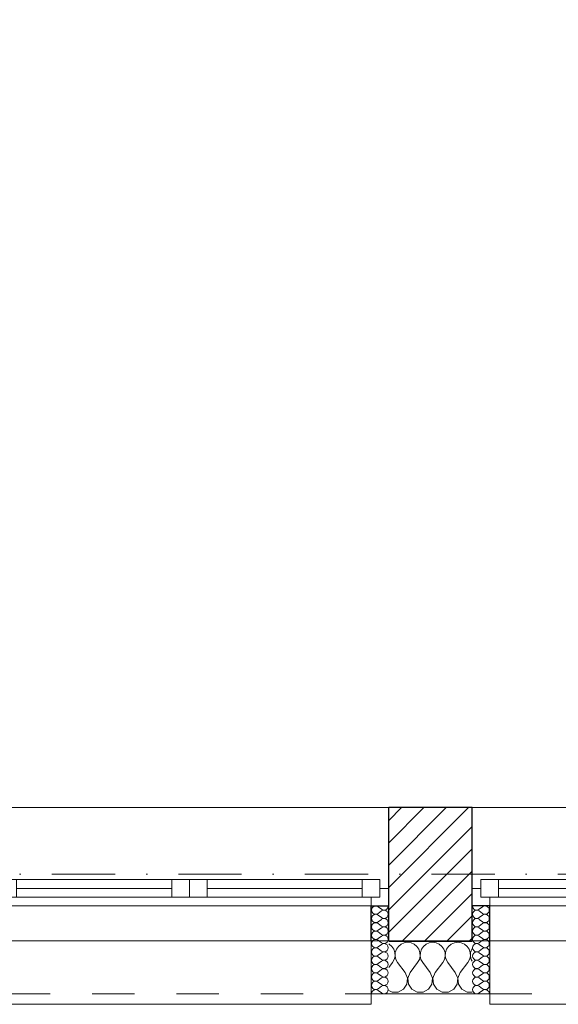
# Model space of a CAD drawing. Header units: millimetres. Extents: x 172139 to 266886, y 89525 to 138225.
# Tile 53 of 72: x 213468 to 215000, y 106825 to 109628. Entities that reach past the tile are written whole.
import ezdxf

# ---------------------------------------------------------------- set-up
doc = ezdxf.new("R2010")
doc.units = ezdxf.units.MM
doc.header["$MEASUREMENT"] = 0
doc.linetypes.add('Kropki i Kreski', pattern=[360, 180, -90, 0, -90])
doc.linetypes.add('Przerywana', pattern=[240, 120, -120])
for name, color, linetype in [('Konstrukcja - Siatki mod', 7, 'Continuous'), ('KR_INW', 7, 'Continuous'), ('NAPIS_SODON', 7, 'Continuous'), ('Okna ArchiCADa', 7, 'Continuous')]:
    doc.layers.add(name, color=color, linetype=linetype)
doc.layers.add('Konstrukcja - Siatki mod_Nr_pióra__48', color=7, linetype='Continuous', lineweight=15, true_color=0xa80f02)
doc.layers.add('KR_INW_Nr_pióra__102', color=7, linetype='Continuous', lineweight=5, true_color=0xcccccc)
for name, color, linetype, lineweight in [('KR_INW_Nr_pióra__101', 252, 'Continuous', 5), ('KR_INW_Nr_pióra__27', 7, 'Continuous', 25), ('KR_INW_Nr_pióra__47', 7, 'Continuous', 15), ('NAPIS_SODON_Nr_pióra__1', 7, 'Continuous', 13), ('Okna ArchiCADa_Nr_pióra__1', 7, 'Continuous', 13), ('Okna ArchiCADa_Nr_pióra__27', 7, 'Continuous', 25)]:
    doc.layers.add(name, color=color, linetype=linetype, lineweight=lineweight)

# ---------------------------------------------------------------- blocks, each defined once
blk = doc.blocks.new('Strop_1', base_point=(179225, 121523.3))
at = {"layer": 'NAPIS_SODON_Nr_pióra__1', "linetype": 'Continuous', "flags": 128}
blk.add_lwpolyline([(179225, 121523.3), (179225.9, 107003.8), (250898.3, 107008.3), (250897.4, 121527.8)], close=True, dxfattribs=at)
blk = doc.blocks.new('*X163')
at = {"layer": 'KR_INW_Nr_pióra__102', "linetype": 'Continuous'}
for p, q in [((214518.8, 106996.2), (214517.5, 106996.8)), ((214526.4, 106989.9), (214518.8, 106996.2)), ((214531.9, 106981.8), (214526.4, 106989.9)), ((214535.1, 106972.5), (214531.9, 106981.8)), ((214539.5, 106981.8), (214536.3, 106972.5)), ((214545.1, 106989.9), (214539.5, 106981.8)), ((214552.7, 106996.2), (214545.1, 106989.9)), ((214561.7, 107000.2), (214552.7, 106996.2)), ((214571.4, 107001.6), (214561.7, 107000.2)), ((214581.2, 107000.2), (214571.4, 107001.6)), ((214590.2, 106996.2), (214581.2, 107000.2)), ((214597.8, 106989.9), (214590.2, 106996.2)), ((214603.4, 106981.8), (214597.8, 106989.9)), ((214606.5, 106972.5), (214603.4, 106981.8)), ((214610.9, 106981.8), (214607.8, 106972.5)), ((214616.5, 106989.9), (214610.9, 106981.8)), ((214624.1, 106996.2), (214616.5, 106989.9)), ((214633.1, 107000.2), (214624.1, 106996.2)), ((214642.9, 107001.6), (214633.1, 107000.2)), ((214652.6, 107000.2), (214642.9, 107001.6)), ((214661.6, 106996.2), (214652.6, 107000.2)), ((214669.2, 106989.9), (214661.6, 106996.2)), ((214674.8, 106981.8), (214669.2, 106989.9)), ((214677.9, 106972.5), (214674.8, 106981.8)), ((214682.3, 106981.8), (214679.2, 106972.5)), ((214687.9, 106989.9), (214682.3, 106981.8)), ((214695.5, 106996.2), (214687.9, 106989.9)), ((214704.5, 107000.2), (214695.5, 106996.2)), ((214714.3, 107001.6), (214704.5, 107000.2)), ((214724, 107000.2), (214714.3, 107001.6)), ((214733.1, 106996.2), (214724, 107000.2)), ((214740.6, 106989.9), (214733.1, 106996.2)), ((214746.2, 106981.8), (214740.6, 106989.9)), ((214749.4, 106972.5), (214746.2, 106981.8)), ((214753.8, 106981.8), (214750.6, 106972.5)), ((214755.1, 106983.7), (214753.8, 106981.8)), ((214528.6, 106944.4), (214533.3, 106953.1)), ((214533.3, 106953.1), (214535.6, 106962.6)), ((214535.6, 106962.6), (214535.1, 106972.5)), ((214536.3, 106972.5), (214535.9, 106962.6)), ((214535.9, 106962.6), (214538.1, 106953.1)), ((214538.1, 106953.1), (214542.9, 106944.4)), ((214600, 106944.4), (214604.8, 106953.1)), ((214604.8, 106953.1), (214607, 106962.6)), ((214607, 106962.6), (214606.5, 106972.5)), ((214607.8, 106972.5), (214607.3, 106962.6)), ((214607.3, 106962.6), (214609.5, 106953.1)), ((214609.5, 106953.1), (214614.3, 106944.4)), ((214671.4, 106944.4), (214676.2, 106953.1)), ((214676.2, 106953.1), (214678.4, 106962.6)), ((214678.4, 106962.6), (214677.9, 106972.5)), ((214679.2, 106972.5), (214678.7, 106962.6)), ((214678.7, 106962.6), (214680.9, 106953.1)), ((214680.9, 106953.1), (214685.7, 106944.4)), ((214742.9, 106944.4), (214747.6, 106953.1)), ((214747.6, 106953.1), (214749.9, 106962.6)), ((214749.9, 106962.6), (214749.4, 106972.5)), ((214750.6, 106972.5), (214750.1, 106962.6)), ((214750.1, 106962.6), (214752.4, 106953.1)), ((214752.4, 106953.1), (214755.1, 106948.2)), ((214517.5, 106929.7), (214528.6, 106944.4)), ((214564.3, 106915.9), (214542.9, 106944.4)), ((214578.6, 106915.9), (214600, 106944.4)), ((214635.7, 106915.9), (214614.3, 106944.4)), ((214650, 106915.9), (214671.4, 106944.4)), ((214707.1, 106915.9), (214685.7, 106944.4)), ((214721.4, 106915.9), (214742.9, 106944.4)), ((214571, 106899.8), (214564.3, 106915.9)), ((214569.4, 106882.5), (214571, 106899.8)), ((214578.6, 106915.9), (214571.8, 106899.8)), ((214571.8, 106899.8), (214573.5, 106882.5)), ((214642.4, 106899.8), (214635.7, 106915.9)), ((214640.8, 106882.5), (214642.4, 106899.8)), ((214650, 106915.9), (214643.3, 106899.8)), ((214643.3, 106899.8), (214644.9, 106882.5)), ((214713.9, 106899.8), (214707.1, 106915.9)), ((214712.2, 106882.5), (214713.9, 106899.8)), ((214721.4, 106915.9), (214714.7, 106899.8)), ((214714.7, 106899.8), (214716.3, 106882.5)), ((214517.5, 106864.9), (214527, 106859.8)), ((214544.4, 106859.8), (214559.7, 106868)), ((214559.7, 106868), (214569.4, 106882.5)), ((214573.5, 106882.5), (214583.1, 106868)), ((214583.1, 106868), (214598.4, 106859.8)), ((214615.8, 106859.8), (214631.2, 106868)), ((214631.2, 106868), (214640.8, 106882.5)), ((214644.9, 106882.5), (214654.5, 106868)), ((214654.5, 106868), (214669.9, 106859.8)), ((214687.3, 106859.8), (214702.6, 106868)), ((214702.6, 106868), (214712.2, 106882.5)), ((214716.3, 106882.5), (214726, 106868)), ((214726, 106868), (214741.3, 106859.8)), ((214527, 106859.8), (214544.4, 106859.8)), ((214598.4, 106859.8), (214615.8, 106859.8)), ((214669.9, 106859.8), (214687.3, 106859.8)), ((214741.3, 106859.8), (214755.1, 106859.8))]:
    blk.add_line(p, q, dxfattribs=at)
blk = doc.blocks.new('*X202')
at = {"layer": 'KR_INW_Nr_pióra__102', "linetype": 'Continuous'}
for p, q in [((214497.3, 107095.6), (214487.7, 107102.8)), ((214497.3, 107090.9), (214487.7, 107083.7)), ((214497.3, 107071.8), (214487.7, 107079)), ((214497.3, 107067), (214487.7, 107059.9)), ((214497.3, 107048), (214487.7, 107055.1)), ((214497.3, 107043.2), (214487.7, 107036.1)), ((214497.3, 107024.2), (214487.7, 107031.3)), ((214497.3, 107019.4), (214487.7, 107012.3)), ((214497.3, 107000.4), (214487.7, 107007.5)), ((214497.3, 106995.6), (214487.7, 106988.5)), ((214497.3, 106976.6), (214487.7, 106983.7)), ((214497.3, 106971.8), (214487.7, 106964.7)), ((214497.3, 106952.8), (214487.7, 106959.9)), ((214497.3, 106948), (214487.7, 106940.9)), ((214497.3, 106929), (214487.7, 106936.1)), ((214497.3, 106924.2), (214487.7, 106917)), ((214497.3, 106905.1), (214487.7, 106912.3)), ((214497.3, 106900.4), (214487.7, 106893.2)), ((214497.3, 106881.3), (214487.7, 106888.5)), ((214497.3, 106876.6), (214487.7, 106869.4)), ((214497.3, 106857.5), (214487.7, 106864.7))]:
    blk.add_line(p, q, dxfattribs=at)
for centre, start, end in [((214480.6, 107093.2), 53.1301, 180), ((214480.6, 107093.2), 180, 306.8699), ((214504.4, 107105.1), 233.1301, 0), ((214504.4, 107081.3), 233.1301, 126.8699), ((214480.6, 107069.4), 53.1301, 180), ((214480.6, 107069.4), 180, 306.8699), ((214504.4, 107057.5), 233.1301, 126.8699), ((214480.6, 107045.6), 53.1301, 180), ((214480.6, 107045.6), 180, 306.8699), ((214480.6, 107021.8), 53.1301, 180), ((214504.4, 107033.7), 233.1301, 126.8699), ((214480.6, 107021.8), 180, 306.8699), ((214480.6, 106998), 53.1301, 180), ((214504.4, 107009.9), 233.1301, 126.8699), ((214480.6, 106998), 180, 306.8699), ((214480.6, 106974.2), 53.1301, 180), ((214480.6, 106974.2), 180, 306.8699), ((214504.4, 106986.1), 233.1301, 126.8699), ((214504.4, 106962.3), 233.1301, 126.8699), ((214480.6, 106950.4), 53.1301, 180), ((214480.6, 106950.4), 180, 306.8699), ((214504.4, 106938.5), 233.1301, 126.8699), ((214480.6, 106926.6), 53.1301, 180), ((214480.6, 106926.6), 180, 306.8699), ((214504.4, 106914.7), 233.1301, 126.8699), ((214480.6, 106902.8), 53.1301, 180), ((214480.6, 106902.8), 180, 306.8699), ((214480.6, 106879), 53.1301, 180), ((214504.4, 106890.9), 233.1301, 126.8699), ((214480.6, 106879), 180, 306.8699), ((214480.6, 106855.1), 53.1301, 180), ((214504.4, 106867), 233.1301, 126.8699)]:
    blk.add_arc(centre, 11.9, start, end, dxfattribs=at)
blk = doc.blocks.new('*X203')
at = {"layer": 'KR_INW_Nr_pióra__102', "linetype": 'Continuous'}
for p, q in [((214775.3, 107095.6), (214784.8, 107102.8)), ((214775.3, 107090.9), (214784.8, 107083.7)), ((214775.3, 107071.8), (214784.8, 107079)), ((214775.3, 107067), (214784.8, 107059.9)), ((214775.3, 107048), (214784.8, 107055.1)), ((214775.3, 107043.2), (214784.8, 107036.1)), ((214775.3, 107024.2), (214784.8, 107031.3)), ((214775.3, 107019.4), (214784.8, 107012.3)), ((214775.3, 107000.4), (214784.8, 107007.5)), ((214775.3, 106995.6), (214784.8, 106988.5)), ((214775.3, 106976.6), (214784.8, 106983.7)), ((214775.3, 106971.8), (214784.8, 106964.7)), ((214775.3, 106952.8), (214784.8, 106959.9)), ((214775.3, 106948), (214784.8, 106940.9)), ((214775.3, 106929), (214784.8, 106936.1)), ((214775.3, 106924.2), (214784.8, 106917)), ((214775.3, 106905.1), (214784.8, 106912.3)), ((214775.3, 106900.4), (214784.8, 106893.2)), ((214775.3, 106881.3), (214784.8, 106888.5)), ((214775.3, 106876.6), (214784.8, 106869.4)), ((214775.3, 106857.5), (214784.8, 106864.7))]:
    blk.add_line(p, q, dxfattribs=at)
for centre, start, end in [((214768.2, 107105.1), 180, 306.8699), ((214768.2, 107081.3), 53.1301, 306.8699), ((214792, 107093.2), 0, 126.8699), ((214792, 107093.2), 233.1301, 0), ((214768.2, 107057.5), 53.1301, 306.8699), ((214792, 107069.4), 0, 126.8699), ((214792, 107069.4), 233.1301, 0), ((214768.2, 107033.7), 53.1301, 306.8699), ((214792, 107045.6), 0, 126.8699), ((214792, 107045.6), 233.1301, 0), ((214792, 107021.8), 0, 126.8699), ((214768.2, 107009.9), 53.1301, 306.8699), ((214792, 107021.8), 233.1301, 0), ((214792, 106998), 0, 126.8699), ((214768.2, 106986.1), 53.1301, 306.8699), ((214768.2, 106962.3), 53.1301, 306.8699), ((214792, 106998), 233.1301, 0), ((214792, 106974.2), 0, 126.8699), ((214792, 106974.2), 233.1301, 0), ((214768.2, 106938.5), 53.1301, 306.8699), ((214792, 106950.4), 0, 126.8699), ((214792, 106950.4), 233.1301, 0), ((214768.2, 106914.7), 53.1301, 306.8699), ((214792, 106926.6), 0, 126.8699), ((214792, 106926.6), 233.1301, 0), ((214768.2, 106890.9), 53.1301, 306.8699), ((214792, 106902.8), 0, 126.8699), ((214792, 106902.8), 233.1301, 0), ((214792, 106879), 0, 126.8699), ((214768.2, 106867), 53.1301, 306.8699), ((214792, 106879), 233.1301, 0), ((214792, 106855.1), 0, 126.8699)]:
    blk.add_arc(centre, 11.9, start, end, dxfattribs=at)
blk = doc.blocks.new('Okno dwuskrzydłowe 19_5')
at = {"layer": 'Okna ArchiCADa_Nr_pióra__1', "linetype": 'Continuous'}
for p, q in [((-566.8, 230), (566.8, 230)), ((-566.8, 0), (-541.8, 0)), ((-541.8, 25), (-491.8, 25)), ((-541.8, -25), (-541.8, 25)), ((-541.8, 0), (-541.8, -25)), ((-491.8, 25), (-50, 25)), ((-491.8, 25), (-491.8, -25)), ((-491.8, 25), (-50, 25)), ((-491.8, 0), (-50, 0)), ((-50, -25), (-50, 25)), ((-50, 25), (0, 25)), ((0, 25), (0, -25)), ((0, 25), (50, 25)), ((0, -25), (0, 25)), ((50, 25), (491.8, 25)), ((50, 25), (50, -25)), ((50, 25), (491.8, 25)), ((50, 0), (491.8, 0)), ((491.8, -25), (491.8, 25)), ((491.8, 25), (541.8, 25)), ((541.8, 25), (541.8, -25)), ((541.8, -25), (541.8, 0)), ((541.8, 0), (566.8, 0)), ((-541.8, -25), (-516.8, -25)), ((-491.8, -25), (-541.8, -25)), ((-516.8, -25), (-516.8, -50)), ((-50, -25), (-491.8, -25)), ((0, -25), (-50, -25)), ((50, -25), (0, -25)), ((491.8, -25), (50, -25)), ((541.8, -25), (491.8, -25)), ((516.8, -50), (516.8, -25)), ((516.8, -25), (541.8, -25)), ((-516.8, -50), (-566.8, -50)), ((0, -50), (-516.8, -50)), ((516.8, -50), (0, -50)), ((566.8, -50), (516.8, -50)), ((-516.8, -300), (-516.8, -330)), ((516.8, -330), (516.8, -300)), ((-516.8, -330), (516.8, -330))]:
    blk.add_line(p, q, dxfattribs=at)
at = {"layer": 'Okna ArchiCADa_Nr_pióra__1', "linetype": 'Przerywana'}
blk.add_line((-516.8, -300), (516.8, -300), dxfattribs=at)
at = {"layer": 'Okna ArchiCADa_Nr_pióra__27', "linetype": 'Continuous'}
for p, q in [((-566.8, -50), (-566.8, 0)), ((566.8, -50), (566.8, 0)), ((-516.8, -50), (-566.8, -50)), ((516.8, -50), (566.8, -50))]:
    blk.add_line(p, q, dxfattribs=at)
blk = doc.blocks.new('Ściana_3', base_point=(179075.1, 106855.1))
at = {"layer": 'KR_INW_Nr_pióra__101', "linetype": 'Continuous'}
h = blk.add_hatch(dxfattribs=at)
h.set_pattern_fill('Cegła_licówka', color=256, style=0, pattern_type=2)
h.set_pattern_definition([(45, (0, 0), (-31.819804, 31.819804), [])])
h.paths.add_polyline_path([(214517.5, 107105.1), (214517.5, 107005.1), (214755.1, 107005.1), (214755.1, 107105.1), (214755.1, 107155.1), (214755.1, 107385.1), (214517.5, 107385.1), (214517.5, 107155.1)])
at = {"layer": 'KR_INW_Nr_pióra__27', "linetype": 'Continuous'}
for p, q in [((214517.5, 107155.1), (214517.5, 107385.1)), ((214755.1, 107155.1), (214755.1, 107385.1)), ((214517.5, 107105.1), (214517.5, 107155.1)), ((214755.1, 107105.1), (214755.1, 107155.1)), ((214467.5, 107005.1), (214467.5, 107105.1)), ((214467.5, 107105.1), (214517.5, 107105.1)), ((214517.5, 107005.1), (214517.5, 107105.1)), ((214755.1, 107005.1), (214755.1, 107105.1)), ((214805.1, 107105.1), (214755.1, 107105.1)), ((214805.1, 107005.1), (214805.1, 107105.1)), ((214517.5, 107005.1), (214755.1, 107005.1))]:
    blk.add_line(p, q, dxfattribs=at)
at = {"layer": 'KR_INW_Nr_pióra__27', "linetype": 'Continuous', "flags": 128}
blk.add_lwpolyline([(214755.1, 107385.1), (214517.5, 107385.1)], dxfattribs=at)
at = {"layer": 'KR_INW_Nr_pióra__47', "linetype": 'Continuous'}
for p, q in [((214517.5, 107105.1), (214467.5, 107105.1)), ((214467.5, 107105.1), (214467.5, 106855.1)), ((214755.1, 107105.1), (214805.1, 107105.1)), ((214805.1, 107105.1), (214805.1, 106855.1)), ((214467.5, 106855.1), (214467.5, 107005.1)), ((214805.1, 106855.1), (214805.1, 107005.1)), ((214517.5, 106855.1), (214467.5, 106855.1)), ((214755.1, 106855.1), (214805.1, 106855.1))]:
    blk.add_line(p, q, dxfattribs=at)
at = {"layer": 'KR_INW_Nr_pióra__47', "linetype": 'Continuous', "flags": 128}
blk.add_lwpolyline([(214517.5, 106855.1), (214755.1, 106855.1)], dxfattribs=at)
at = {"layer": 'KR_INW'}
for name in ['*X202', '*X203', '*X163']:
    blk.add_blockref(name, (0, 0), dxfattribs=at)
at = {"layer": 'Okna ArchiCADa', "color": 21, "linetype": 'Continuous', "lineweight": 13, "true_color": 0xff9955, "zscale": 1000}
for p in [(213950.7, 107155.1), (215321.8, 107155.1)]:
    blk.add_blockref('Okno dwuskrzydłowe 19_5', p, dxfattribs=at)
blk = doc.blocks.new('Standardowy znacznik siatki_10')
at = {"layer": 'Konstrukcja - Siatki mod_Nr_pióra__48', "linetype": 'Kropki i Kreski'}
blk.add_line((1000, 0), (72912, 0), dxfattribs=at)

msp = doc.modelspace()

# ---------------------------------------------------------------- block references
at = {"layer": 'Konstrukcja - Siatki mod', "color": 8, "linetype": 'Continuous', "lineweight": 13, "zscale": 1000}
msp.add_blockref('Standardowy znacznik siatki_10', (177989.3, 107195.1), dxfattribs=at)
at = {"layer": 'KR_INW'}
msp.add_blockref('Ściana_3', (179075.1, 106855.1), dxfattribs=at)
at = {"layer": 'NAPIS_SODON', "linetype": 'Continuous'}
msp.add_blockref('Strop_1', (179225, 121523.3), dxfattribs=at)

doc.saveas('drawing.dxf')
